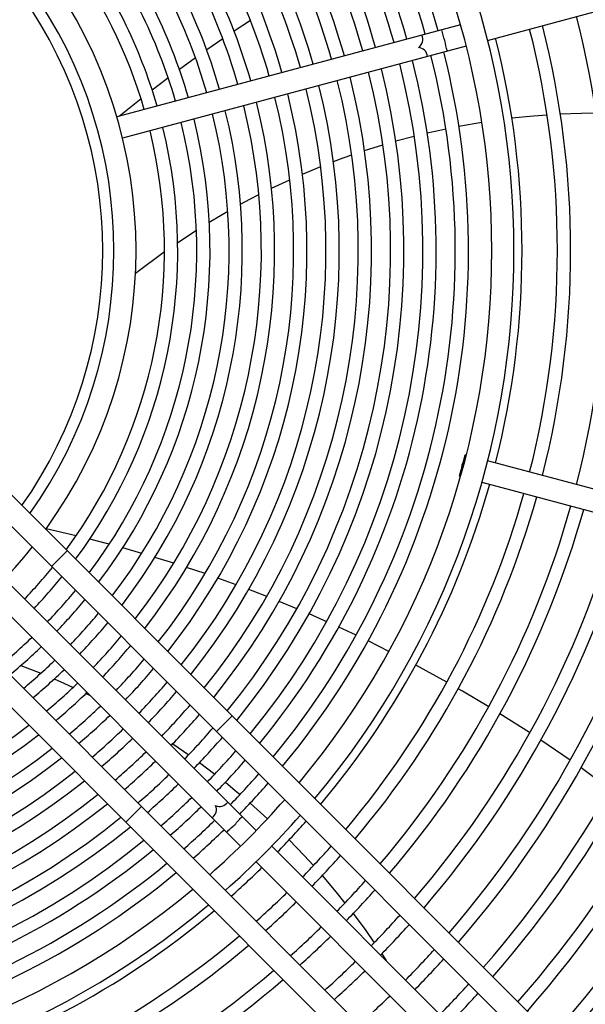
# Model space of a CAD drawing. Header units: centimetres. Extents: x -92429 to 178773, y 2337 to 428125.
# Tile 69 of 138: x 162375 to 162387, y 9275 to 9296. Entities that reach past the tile are written whole.
import ezdxf

# ---------------------------------------------------------------- set-up
doc = ezdxf.new("R2010")
doc.units = ezdxf.units.CM
doc.header["$LTSCALE"] = 50
doc.layers.add('WL_urządzenia', color=1, linetype='Continuous')

msp = doc.modelspace()

# ---------------------------------------------------------------- linework, layer by layer
at = {"layer": 'WL_urządzenia', "color": 1, "linetype": 'Continuous'}
for p, q in [((162385.09, 9295.53, 2170), (162399.597, 9299.417, 2170)), ((162384.523, 9295.858, 2170), (162377.315, 9293.927, 2170)), ((162380.116, 9295.95, 2170), (162379.775, 9295.725, 2170)), ((162379.538, 9295.565, 2170), (162379.199, 9295.33, 2170)), ((162384.643, 9295.41, 2170), (162377.435, 9293.479, 2170)), ((162378.964, 9295.164, 2170), (162378.626, 9294.919, 2170)), ((162378.392, 9294.745, 2170), (162378.346, 9294.709, 2170)), ((162378.346, 9294.709, 2170), (162378.057, 9294.489, 2170)), ((162377.823, 9294.306, 2170), (162377.369, 9293.941, 2170)), ((162385.598, 9293.903, 2170), (162386.054, 9293.949, 2170)), ((162386.054, 9293.949, 2170), (162386.337, 9293.972, 2170)), ((162386.616, 9293.989, 2170), (162387.059, 9294.005, 2170)), ((162387.059, 9294.005, 2170), (162387.362, 9294.01, 2170)), ((162384.488, 9293.732, 2170), (162384.969, 9293.816, 2170)), ((162383.165, 9293.421, 2170), (162383.553, 9293.525, 2170)), ((162383.824, 9293.591, 2170), (162384.085, 9293.65, 2170)), ((162384.085, 9293.65, 2170), (162384.215, 9293.678, 2170)), ((162382.509, 9293.221, 2170), (162382.895, 9293.342, 2170)), ((162382.058, 9293.065, 2170), (162382.241, 9293.13, 2170)), ((162381.207, 9292.728, 2170), (162381.59, 9292.887, 2170)), ((162381.857, 9292.99, 2170), (162382.058, 9293.065, 2170)), ((162380.558, 9292.431, 2170), (162380.941, 9292.61, 2170)), ((162380.103, 9292.202, 2170), (162380.292, 9292.299, 2170)), ((162379.908, 9292.097, 2170), (162380.103, 9292.202, 2170)), ((162379.254, 9291.721, 2170), (162379.64, 9291.949, 2170)), ((162378.591, 9291.296, 2170), (162378.983, 9291.553, 2170)), ((162377.706, 9290.65, 2170), (162378.314, 9291.104, 2170)), ((162373.514, 9287.589, 2170), (162397.542, 9263.56, 2170)), ((162397.215, 9263.233, 2170), (162373.249, 9287.199, 2170)), ((162384.643, 9286.837, 2170), (162384.62, 9286.844, 2170)), ((162399.597, 9282.83, 2170), (162385.09, 9286.717, 2170)), ((162384.5, 9286.396, 2170), (162384.523, 9286.39, 2170)), ((162384.97, 9286.27, 2170), (162399.477, 9282.383, 2170)), ((162371.676, 9285.626, 2170), (162395.641, 9261.66, 2170)), ((162395.314, 9261.332, 2170), (162371.285, 9285.36, 2170)), ((162376.46, 9285.146, 2170), (162375.833, 9285.292, 2170)), ((162377.099, 9284.982, 2170), (162376.747, 9285.074, 2170)), ((162376.276, 9284.827, 2170), (162375.948, 9284.499, 2170)), ((162377.156, 9284.967, 2170), (162377.099, 9284.982, 2170)), ((162377.837, 9284.775, 2170), (162377.437, 9284.89, 2170)), ((162378.507, 9284.57, 2170), (162378.114, 9284.692, 2170)), ((162379.166, 9284.351, 2170), (162378.779, 9284.481, 2170)), ((162380.236, 9278.966, 2170), (162374.96, 9284.242, 2170)), ((162379.816, 9284.119, 2170), (162379.434, 9284.257, 2170)), ((162380.171, 9283.985, 2170), (162380.08, 9284.02, 2170)), ((162379.909, 9278.638, 2170), (162374.633, 9283.914, 2170)), ((162380.457, 9283.874, 2170), (162380.171, 9283.985, 2170)), ((162381.089, 9283.616, 2170), (162380.717, 9283.769, 2170)), ((162381.655, 9283.37, 2170), (162381.346, 9283.506, 2170)), ((162381.714, 9283.344, 2170), (162381.655, 9283.37, 2170)), ((162382.331, 9283.06, 2170), (162381.968, 9283.229, 2170)), ((162383.019, 9282.722, 2170), (162382.582, 9282.939, 2170)), ((162375.304, 9282.427, 2170), (162375.721, 9282.262, 2170)), ((162384.233, 9282.074, 2170), (162383.584, 9282.43, 2170)), ((162376.003, 9282.143, 2170), (162376.205, 9282.053, 2170)), ((162376.205, 9282.053, 2170), (162376.398, 9281.965, 2170)), ((162384.562, 9281.886, 2170), (162384.475, 9281.936, 2170)), ((162376.666, 9281.836, 2170), (162376.754, 9281.793, 2170)), ((162385.113, 9281.559, 2170), (162384.562, 9281.886, 2170)), ((162379.734, 9281.369, 2170), (162379.406, 9281.041, 2170)), ((162385.969, 9281.019, 2170), (162385.35, 9281.413, 2170)), ((162385.976, 9281.014, 2170), (162385.969, 9281.019, 2170)), ((162378.49, 9280.785, 2170), (162378.823, 9280.555, 2170)), ((162386.823, 9280.44, 2170), (162386.209, 9280.861, 2170)), ((162379.051, 9280.391, 2170), (162379.372, 9280.149, 2170)), ((162387.334, 9280.073, 2170), (162387.051, 9280.278, 2170)), ((162379.591, 9279.976, 2170), (162379.798, 9279.807, 2170)), ((162379.798, 9279.807, 2170), (162379.9, 9279.722, 2170)), ((162377.833, 9279.468, 2170), (162377.505, 9279.14, 2170)), ((162380.111, 9279.54, 2170), (162380.473, 9279.213, 2170)), ((162391.184, 9268.018, 2170), (162380.564, 9278.638, 2170)), ((162380.929, 9278.77, 2170), (162381.246, 9278.44, 2170)), ((162381.246, 9278.44, 2170), (162381.438, 9278.23, 2170)), ((162380.236, 9278.31, 2170), (162390.856, 9267.691, 2170)), ((162381.623, 9278.021, 2170), (162381.909, 9277.683, 2170)), ((162381.909, 9277.683, 2170), (162382.099, 9277.446, 2170)), ((162382.271, 9277.224, 2170), (162382.534, 9276.867, 2170)), ((162382.534, 9276.867, 2170), (162382.712, 9276.614, 2170)), ((162382.871, 9276.378, 2170), (162382.96, 9276.242, 2170))]:
    msp.add_line(p, q, dxfattribs=at)
for points in [[(162383.83, 9295.192, 0.374287), (162383.639, 9295.381, 0.374287), (162383.71, 9295.64)], [(162384.247, 9295.304, -0.037253), (162384.195, 9295.53, -0.037253), (162384.127, 9295.752)], [(162384.5, 9286.396, -0.037253), (162384.568, 9286.617, -0.037253), (162384.62, 9286.844)], [(162384.62, 9286.844, -0.037253), (162384.551, 9286.622)], [(162384.551, 9286.622, -0.037253), (162384.5, 9286.396)], [(162379.313, 9279.233, 0.374287), (162379.382, 9279.493, 0.374287), (162379.641, 9279.561)], [(162379.619, 9278.928, -0.037253), (162379.789, 9279.086, -0.037253), (162379.946, 9279.256)]]:
    msp.add_lwpolyline(points, format="xyb", dxfattribs=at)
msp.add_circle((162367.75, 9291.124, 2170), 47.277, dxfattribs=at)
for radius, start, end in [(47.277, 229.4416, 220.5584), (42.566, 227.9961, 222.0039), (42.222, 228.0205, 221.9795), (42.012, 228.0356, 221.9644), (17.891, 320.0533, 39.9467), (17.428, 320.1881, 39.8119), (16.94, 15.7839, 39.6621), (16.662, 15.797, 39.5728), (16.262, 15.8165, 39.439), (15.984, 15.8307, 39.342), (15.585, 15.852, 39.1964), (15.307, 15.8675, 39.0906), (14.907, 15.8908, 38.9317), (14.629, 15.9077, 38.8158), (14.23, 15.9332, 38.6415), (13.951, 15.9518, 38.5142), (13.552, 15.9799, 38.3222), (13.274, 16.0004, 38.1816), (12.874, 16.0314, 37.969), (12.596, 16.0542, 37.8129), (12.197, 16.0887, 37.5762), (11.919, 16.1142, 37.402), (11.519, 16.1528, 37.1369), (11.241, 16.1813, 36.9411), (10.842, 16.2249, 36.642), (10.563, 16.2571, 36.4203), (9.967, 324.0971, 35.9029), (9.504, 324.5449, 35.4551), (9.27, 324.7878, 35.2122), (19.823, 345.6699, 14.3301), (18.804, 345.7062, 14.2938), (19.082, 345.6959, 14.3041), (18.063, 345.7351, 14.2649), (16.662, 320.4272, 14.203), (16.94, 320.3379, 14.2161), (15.585, 320.8036, 14.148), (15.984, 320.658, 14.1693), (16.262, 320.561, 14.1835), (14.907, 321.0683, 14.1092), (15.307, 320.9094, 14.1325), (14.23, 321.3585, 14.0668), (14.629, 321.1842, 14.0923), (13.274, 321.8184, 13.9996), (13.552, 321.6778, 14.0201), (13.951, 321.4858, 14.0482), (12.596, 322.1871, 13.9458), (12.874, 322.031, 13.9686), (11.919, 322.598, 13.8858), (12.197, 322.4238, 13.9113), (10.842, 323.358, 13.7751), (11.241, 323.0589, 13.8187), (11.519, 322.8631, 13.8472), (10.563, 323.5797, 13.7429), (18.063, 320.0051, 344.2649), (18.804, 319.8074, 344.2938), (19.082, 319.7372, 344.3041), (19.823, 319.5598, 344.3301), (20.101, 319.4966, 344.3394), (20.842, 319.3364, 344.3629), (21.12, 319.2792, 344.3713), (21.861, 319.1339, 344.3926), (22.139, 319.0819, 344.4002), (9.967, 308.5921, 321.4079), (22.88, 318.9495, 344.4196), (23.158, 318.902, 344.4266), (23.899, 318.7809, 344.4444), (24.177, 318.7373, 344.4508), (10.563, 316.2571, 321.0448), (24.918, 318.626, 344.4671), (10.842, 316.2249, 320.8892), (25.196, 318.586, 344.473), (11.241, 316.1813, 320.6792), (11.519, 316.1528, 320.5417), (11.919, 316.1142, 320.3554), (12.197, 316.0887, 320.2329), (11.241, 309.3208, 313.8187), (12.596, 316.0542, 320.0665), (11.519, 309.4583, 313.8472), (12.874, 316.0314, 319.9568), (13.274, 316.0004, 319.8073), (11.919, 309.6446, 313.8858), (13.552, 315.9799, 319.7084), (12.197, 309.7671, 313.9113), (12.596, 309.9335, 313.9458), (13.951, 315.9518, 319.5733), (12.874, 310.0432, 313.9686), (14.23, 315.9332, 319.4837), (13.274, 310.1927, 313.9996), (14.629, 315.9077, 319.361), (13.552, 310.2916, 314.0201), (14.907, 315.8908, 319.2795), (12.596, 256.0542, 307.8129), (15.307, 315.8675, 319.1676), (12.874, 256.0314, 307.969), (13.951, 310.4267, 314.0482), (14.23, 310.5163, 314.0668), (15.585, 315.852, 319.0931), (13.274, 256.0004, 308.1816), (13.552, 255.9799, 308.3222), (14.629, 310.639, 314.0923), (15.984, 315.8307, 318.9907), (14.907, 310.7205, 314.1092), (16.262, 315.8165, 318.9223), (13.951, 255.9518, 308.5142), (15.307, 310.8324, 314.1325), (16.662, 315.797, 318.8281), (14.23, 255.9332, 308.6415), (15.585, 310.9069, 314.148), (16.94, 315.7839, 318.7652), (14.629, 255.9077, 308.8158), (15.984, 311.0093, 314.1693), (14.907, 255.8908, 308.9317), (16.262, 311.0777, 314.1835), (17.428, 311.3403, 318.6597), (15.307, 255.8675, 309.0906), (17.891, 311.4353, 318.5647), (15.585, 255.852, 309.1964), (16.662, 311.1719, 314.203), (18.063, 315.7351, 318.5308), (16.94, 311.2348, 314.2161), (15.984, 255.8307, 309.342), (18.804, 315.7062, 318.3915), (16.262, 255.8165, 309.439), (19.082, 315.6959, 318.342), (16.662, 255.797, 309.5728), (16.94, 255.7839, 309.6621), (18.063, 311.4692, 314.2649), (19.823, 315.6699, 318.217), (17.428, 230.1881, 309.8119), (18.804, 311.6085, 314.2938), (20.101, 315.6606, 318.1724), (17.891, 230.0533, 309.9467), (19.082, 311.658, 314.3041), (18.063, 285.7351, 309.9949), (20.842, 315.6371, 318.0595), (21.12, 315.6287, 318.0192), (19.823, 311.783, 314.3301), (18.804, 285.7062, 310.1926), (19.082, 285.6959, 310.2628), (20.101, 311.8276, 314.3394), (21.861, 315.6074, 317.9168), (20.842, 311.9405, 314.3629), (22.139, 315.5998, 317.8801), (19.823, 285.6699, 310.4402), (21.12, 311.9808, 314.3713), (20.101, 285.6606, 310.5034), (22.88, 315.5804, 317.7868), (23.158, 315.5734, 317.7533), (21.861, 312.0832, 314.3926)]:
    msp.add_arc((162367.75, 9291.124, 2170), radius, start, end, dxfattribs=at)

doc.saveas('drawing.dxf')
